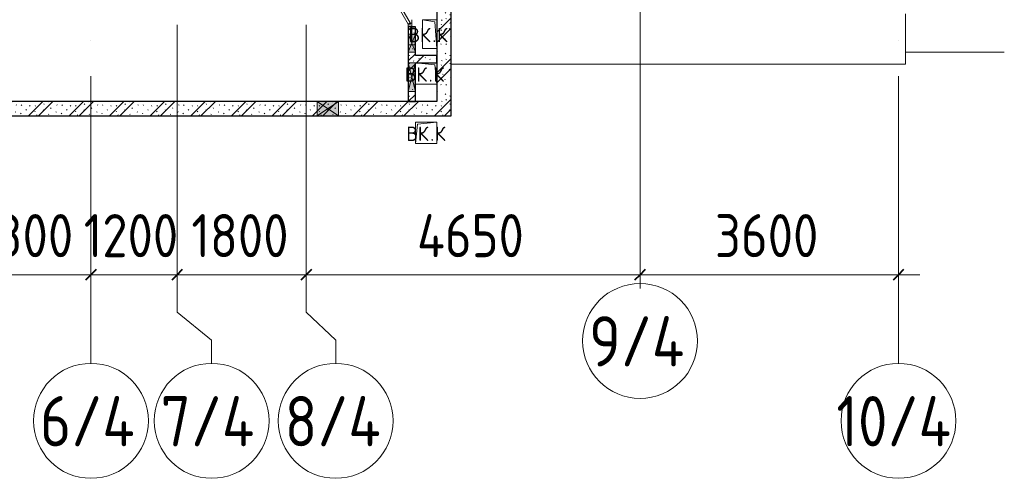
# Model space of a CAD drawing. Header units: millimetres. Extents: x -19737 to 100106, y -4436 to 96517.
# Tile 48 of 59: x 77068 to 90786, y -4436 to 1950. Entities that reach past the tile are written whole.
import ezdxf

# ---------------------------------------------------------------- set-up
doc = ezdxf.new("R2010")
doc.units = ezdxf.units.MM
doc.linetypes.add('3_ Штрих_ 1 х 1 мм', pattern=[400, 200, -200])
doc.linetypes.add('ADSK_Линия сетки', pattern=[5000, 4000, -500, 0, -500])
for name, color, linetype, lineweight in [('A-____-____-DIMS', 7, 'Continuous', 9), ('A-____-____-DIMS-200', 7, 'Continuous', 9), ('A-____-NOTE-TEXT', 7, 'Continuous', 18), ('A-DOOR-____-MCUT', 7, 'Continuous', 9), ('A-DOOR-____-OTLN', 7, 'Continuous', 18), ('A-DOOR-FRAM-MCUT', 7, 'Continuous', 9), ('A-FLOR-____-OTLN', 7, 'Continuous', 18), ('A-GENM-____-OTLN', 7, 'Continuous', 18), ('A-GLAZ-____-MCUT', 7, 'Continuous', 9), ('A-GLAZ-____-OTLN', 7, 'Continuous', 18), ('A-WALL-____-PATT', 7, 'Continuous', 40), ('I-WALL-____-MCUT', 7, 'Continuous', 40), ('M-EQPM-____-OTLN', 7, 'Continuous', 18), ('S-BEAM-____-OTLN', 7, 'Continuous', 18), ('S-GRID-____-IDEN', 7, 'Continuous', 9), ('S-GRID-____-OTLN', 7, 'Continuous', 9)]:
    doc.layers.add(name, color=color, linetype=linetype, lineweight=lineweight)
doc.styles.add('GOST Common', font='GOST_Common.ttf', dxfattribs={"height": 200})
doc.styles.add('GOST Common_1', font='GOST_Common.ttf', dxfattribs={"width": 0.9, "height": 700})
doc.styles.add('GOST Common_3', font='GOST_Common.ttf', dxfattribs={"width": 0.9, "height": 600})
doc.dimstyles.new('ADSK_Основной_3_мм_2', dxfattribs={"dimscale": 304.8, "dimtxt": 603.428998, "dimasz": 0.492126, "dimexe": 0.984252, "dimexo": 0.984252, "dimgap": 0.19685, "dimtad": 1, "dimdec": 0, "dimdsep": 46, "dimtxsty": 'GOST Common_3', "dimblk1": 'OBLIQUE', "dimblk2": 'OBLIQUE', "dimsah": 1, "dimcen": 0.09, "dimdle": 0.984252, "dimazin": 2, "dimtfac": 1, "dimtdec": 4, "dimtix": 1, "dimtmove": 0, "dimatfit": 3, "dimfxl": 1, "dimtvp": 1, "dimtolj": 1, "dimtzin": 0, "dimarcsym": 2})
pattern_1 = [(135, (300.56, 377.28), (-565.6854, 6e-14), [10, -790]), (135, (349.8, 474.73), (-565.6854, 6e-14), [10, -790]), (135, (423.93, 473.06), (-565.6854, 6e-14), [10, -790]), (135, (229.92, 447.9), (-565.6854, 6e-14), [10, -790]), (135, (155.08, 447.9), (-565.6854, 6e-14), [10, -790]), (135, (114.9, 369.03), (-565.6854, 6e-14), [10, -790]), (135, (132.43, 285.8), (-565.6854, 6e-14), [10, -790]), (135, (214.66, 322), (-565.6854, 6e-14), [10, -790]), (135, (198.16, 261.88), (-565.6854, 6e-14), [10, -790]), (135, (45.2, 272.9), (-565.6854, 6e-14), [10, -790]), (135, (42.32, 336.16), (-565.6854, 6e-14), [10, -790]), (135, (92.26, 192.24), (-565.6854, 6e-14), [10, -790]), (135, (7.07, 149.2), (-565.6854, 6e-14), [10, -790]), (135, (80.6, 95.1), (-565.6854, 6e-14), [10, -790]), (135, (79.53, 36.94), (-565.6854, 6e-14), [10, -790]), (135, (153.87, 74.56), (-565.6854, 6e-14), [10, -790]), (135, (228.35, 124.8), (-565.6854, 6e-14), [10, -790]), (135, (279.75, 180.4), (-565.6854, 6e-14), [10, -790]), (135, (282.9, 31.63), (-565.6854, 6e-14), [10, -790]), (135, (377.38, 53.45), (-565.6854, 6e-14), [10, -790]), (135, (352.28, 102.7), (-565.6854, 6e-14), [10, -790]), (135, (354.05, 0), (-565.6854, 6e-14), [10, -790]), (135, (553.23, 16.45), (-565.6854, 6e-14), [10, -790]), (135, (542.38, 63.45), (-565.6854, 6e-14), [10, -790]), (135, (536.58, 239.3), (-565.6854, 6e-14), [10, -790]), (135, (475.85, 203.9), (-565.6854, 6e-14), [10, -790]), (135, (475.85, 316.54), (-565.6854, 6e-14), [10, -790]), (135, (520.8, 408.7), (-565.6854, 6e-14), [10, -790]), (135, (551.1, 470.8), (-565.6854, 6e-14), [10, -790]), (135, (235.25, 537.93), (-565.6854, 6e-14), [10, -790]), (135, (407.25, 547.65), (-565.6854, 6e-14), [10, -790]), (135, (94.5, 558.6), (-565.6854, 6e-14), [10, -790]), (135, (46.4, 532.3), (-565.6854, 6e-14), [10, -790]), (135, (85.56, 465.04), (-565.6854, 6e-14), [10, -790]), (135, (355.53, 181.14), (-565.6854, 6e-14), [10, -790]), (135, (362.23, 243.6), (-565.6854, 6e-14), [10, -790]), (135, (413.45, 344.1), (-565.6854, 6e-14), [10, -790]), (135, (286.3, 273.25), (-565.6854, 6e-14), [10, -790]), (135, (423.02, 263.72), (-565.6854, 6e-14), [10, -790]), (135, (162.94, 190.2), (-565.6854, 6e-14), [10, -790]), (135, (470.25, 120.93), (-565.6854, 6e-14), [10, -790]), (135, (484.48, 9.78), (-565.6854, 6e-14), [10, -790]), (45, (0, 212.13), (-565.6854, 0), []), (45, (212.13, 0), (-565.6854, 0), []), (45, (353.55, 0), (-565.6854, 0), []), (45, (0, 353.55), (-565.6854, 0), [])]

# ---------------------------------------------------------------- blocks, each defined once
blk = doc.blocks.new('АР_Отверстие прямоугольное - ВК_К-3102565-02_К4')
at = {"layer": 'A-GLAZ-____-OTLN', "lineweight": 13, "true_color": 0xf9f9f9}
blk.add_hatch(color=7, dxfattribs=at).paths.add_polyline_path([(-25, 100), (-25, -100), (275, -100), (275, 100)])
at = {"layer": 'A-GLAZ-____-MCUT', "color": 254, "lineweight": 15, "true_color": 0xcccccc}
for p, q in [((-25, 100), (-25, -100)), ((275, 100), (275, -100))]:
    blk.add_line(p, q, dxfattribs=at)
at = {"layer": 'A-GLAZ-____-OTLN', "color": 254, "lineweight": 5, "true_color": 0xcccccc}
for p, q in [((275, 100), (-25, -100)), ((-25, 100), (275, -100))]:
    blk.add_line(p, q, dxfattribs=at)
at = {"layer": 'A-GLAZ-____-OTLN', "color": 254, "lineweight": 13, "true_color": 0xcccccc}
for p, q in [((275, 100), (-25, 100)), ((-25, 100), (-25, -100)), ((275, -100), (275, 100)), ((-25, -100), (275, -100))]:
    blk.add_line(p, q, dxfattribs=at)
blk = doc.blocks.new('АР_Отверстие прямоугольное - ВК_К-4683334-02_К4')
at = {"layer": 'A-GLAZ-____-OTLN', "lineweight": 13, "true_color": 0xf9f9f9}
blk.add_hatch(color=7, dxfattribs=at).paths.add_polyline_path([(325, -50), (325, 50), (-75, 50), (-75, -50)])
at = {"layer": 'A-GLAZ-____-MCUT', "color": 254, "lineweight": 15, "true_color": 0xcccccc}
for p, q in [((-75, 50), (-75, -50)), ((325, 50), (325, -50))]:
    blk.add_line(p, q, dxfattribs=at)
at = {"layer": 'A-GLAZ-____-OTLN', "color": 254, "lineweight": 5, "true_color": 0xcccccc}
for p, q in [((325, 50), (-75, -50)), ((-75, 50), (325, -50))]:
    blk.add_line(p, q, dxfattribs=at)
at = {"layer": 'A-GLAZ-____-OTLN', "color": 254, "lineweight": 13, "true_color": 0xcccccc}
for p, q in [((325, 50), (-75, 50)), ((-75, 50), (-75, -50)), ((325, -50), (325, 50)), ((-75, -50), (325, -50))]:
    blk.add_line(p, q, dxfattribs=at)
blk = doc.blocks.new('АР_Дверь однопольная - 700х2100h_600__ПК-4741242-02_К4')
at = {"layer": 'A-DOOR-____-MCUT', "color": 254, "lineweight": 15, "true_color": 0xcccccc}
for p, q in [((227, 360), (-310, 50)), ((-295, 24), (242, 334)), ((242, 334), (227, 360)), ((-310, 50), (-295, 24))]:
    blk.add_line(p, q, dxfattribs=at)
at = {"layer": 'A-DOOR-____-OTLN', "color": 254, "lineweight": 5, "true_color": 0xcccccc}
for p, q in [((55, 318), (143, 370)), ((67, 297), (55, 318)), ((67, 297), (156, 348)), ((107, 227), (196, 279)), ((201, 354), (158, 329)), ((158, 329), (162, 323)), ((169, 336), (163, 346)), ((181, 290), (177, 297)), ((224, 315), (181, 290)), ((190, 348), (184, 359)), ((192, 296), (198, 285)), ((205, 348), (201, 354)), ((213, 308), (219, 298)), ((220, 322), (224, 315)), ((107, 227), (120, 206)), ((120, 206), (208, 257))]:
    blk.add_line(p, q, dxfattribs=at)
for centre, radius, start, end in [((158, 344), 30, 30, 120), ((158, 344), 4.99, 30, 120), ((193, 283), 4.99, 300, 30), ((193, 283), 30, 300, 30)]:
    blk.add_arc(centre, radius, start, end, dxfattribs=at)
at = {"layer": 'A-DOOR-____-OTLN', "color": 254, "lineweight": 13, "true_color": 0xcccccc}
blk.add_arc((-310, 50), 620, 360, 30, dxfattribs=at)
at = {"layer": 'A-DOOR-FRAM-MCUT', "color": 254, "lineweight": 15, "true_color": 0xcccccc}
for p, q in [((-340, 50), (-350, 50)), ((-340, 0), (-350, 0)), ((-310, 50), (-340, 50)), ((-340, 50), (-340, 0)), ((-340, 0), (-300, 0)), ((-310, 20), (-310, 50)), ((-300, 20), (-310, 20)), ((-300, 0), (-300, 20)), ((310, 20), (300, 20)), ((300, 20), (300, 0)), ((300, 0), (340, 0)), ((340, 50), (310, 50)), ((310, 50), (310, 20)), ((340, 0), (340, 50)), ((340, 50), (350, 50)), ((340, 0), (350, 0))]:
    blk.add_line(p, q, dxfattribs=at)
blk = doc.blocks.new('АР_Перемычка - 100_Уx1_75x5__250-100-4741281-02_К4')
at = {"layer": 'S-BEAM-____-OTLN', "color": 254, "linetype": '3_ Штрих_ 1 х 1 мм', "lineweight": 15, "true_color": 0xdcdcdc}
for p, q in [((-600, 50), (-600, -50)), ((450, 50), (450, -50)), ((-600, 0), (-450, 0)), ((-450, 0), (450, 0))]:
    blk.add_line(p, q, dxfattribs=at)
blk = doc.blocks.new('АР_Отверстие прямоугольное - ВК_К-3786680-02_К4')
at = {"layer": 'A-GLAZ-____-OTLN', "lineweight": 13, "true_color": 0xf9f9f9}
blk.add_hatch(color=7, dxfattribs=at).paths.add_polyline_path([(250, -50), (250, 50), (0, 50), (0, -50), (89, -50)])
at = {"layer": 'A-GLAZ-____-MCUT', "color": 254, "lineweight": 15, "true_color": 0xcccccc}
for p, q in [((0, 50), (0, -50)), ((250, 50), (250, -50))]:
    blk.add_line(p, q, dxfattribs=at)
at = {"layer": 'A-GLAZ-____-OTLN', "color": 254, "lineweight": 5, "true_color": 0xcccccc}
for p, q in [((250, 50), (0, -50)), ((0, 50), (250, -50))]:
    blk.add_line(p, q, dxfattribs=at)
at = {"layer": 'A-GLAZ-____-OTLN', "color": 254, "lineweight": 13, "true_color": 0xcccccc}
for p, q in [((250, 50), (0, 50)), ((0, 50), (0, -50)), ((250, -50), (250, 50)), ((0, -50), (250, -50))]:
    blk.add_line(p, q, dxfattribs=at)
blk = doc.blocks.new('АР_Канал вертикальный прямоугольный - ВК_К-3626523-02_К4')
at = {"layer": 'M-EQPM-____-OTLN', "color": 253, "lineweight": 13, "true_color": 0xaaaaaa}
for p, q in [((-150, 150), (-120, -120)), ((-150, 150), (150, 150)), ((-150, -150), (-150, 150)), ((150, 150), (-150, 150)), ((-150, 150), (-150, -150)), ((150, 150), (150, -150)), ((150, -150), (150, 150)), ((-120, -120), (150, -150)), ((150, -150), (-150, -150)), ((-150, -150), (150, -150))]:
    blk.add_line(p, q, dxfattribs=at)
blk = doc.blocks.new('АР_Канал вертикальный прямоугольный - ВК_К-3626524-02_К4')
at = {"layer": 'A-GENM-____-OTLN', "color": 253, "lineweight": 13, "true_color": 0xaaaaaa}
for p, q in [((-100, 200), (-100, -200)), ((-100, -200), (100, -200))]:
    blk.add_line(p, q, dxfattribs=at)
at = {"layer": 'M-EQPM-____-OTLN', "color": 253, "lineweight": 13, "true_color": 0xaaaaaa}
for p, q in [((-100, 200), (-70, -170)), ((100, 200), (-100, 200)), ((-100, 200), (-100, -200)), ((100, -200), (100, 200)), ((-100, -200), (100, -200)), ((-70, -170), (100, -200))]:
    blk.add_line(p, q, dxfattribs=at)
blk = doc.blocks.new('АР_Канал вертикальный прямоугольный - ВК_К-3289445-02_К4')
at = {"layer": 'A-GENM-____-OTLN', "color": 253, "lineweight": 13, "true_color": 0xaaaaaa}
for p, q in [((-150, -150), (-150, 150)), ((-150, 150), (150, 150))]:
    blk.add_line(p, q, dxfattribs=at)
at = {"layer": 'M-EQPM-____-OTLN', "color": 253, "lineweight": 13, "true_color": 0xaaaaaa}
for p, q in [((-150, -150), (-150, 150)), ((-150, 150), (150, 150)), ((-120, 120), (150, 150)), ((150, 150), (150, -150)), ((-150, -150), (-120, 120)), ((150, -150), (-150, -150))]:
    blk.add_line(p, q, dxfattribs=at)
blk = doc.blocks.new('Наметкина 10_РД_АР_К4_отсоединено_rvt-1-02_К4')
at = {"layer": 'A-WALL-____-PATT', "lineweight": 5, "true_color": 0xcccccc}
h = blk.add_hatch(dxfattribs=at)
h.set_pattern_fill('FP_19', color=254, style=0, pattern_type=2)
h.set_pattern_definition(pattern_1)
h.paths.add_polyline_path([(101075, 810), (101175, 810), (101175, 1850), (101075, 1850), (101075, 950)])
h.paths.add_polyline_path([(101175, 2550), (101175, 2650), (101075, 2650), (101075, 2550)])
h = blk.add_hatch(dxfattribs=at)
h.set_pattern_fill('FP_19', color=254, style=0, pattern_type=2)
h.set_pattern_definition(pattern_1)
h.paths.add_polyline_path([(101675, 810), (101675, 2650), (101475, 2650), (101475, 810)])
h = blk.add_hatch(dxfattribs=at)
h.set_pattern_fill('FP_19', color=254, style=0, pattern_type=2)
h.set_pattern_definition(pattern_1)
h.paths.add_polyline_path([(101175, 1350), (101475, 1350), (101475, 1450), (101175, 1450)])
h = blk.add_hatch(dxfattribs=at)
h.set_pattern_fill('FP_19', color=254, style=0, pattern_type=2)
h.set_pattern_definition(pattern_1)
h.paths.add_polyline_path([(101675, 610), (101675, 810), (94455, 810), (94455, 610), (100105, 610)])
at = {"layer": 'A-FLOR-____-OTLN', "color": 254, "lineweight": 13, "true_color": 0xcccccc}
for p, q in [((108005, 1330), (108005, 2030)), ((101075, 1850), (101075, 1860)), ((108005, 1500), (109380, 1500)), ((101675, 1330), (108005, 1330))]:
    blk.add_line(p, q, dxfattribs=at)
at = {"layer": 'I-WALL-____-MCUT', "color": 254, "lineweight": 30, "true_color": 0xcccccc}
for p, q in [((101475, 2650), (101475, 810)), ((101675, 810), (101675, 2650)), ((101075, 1850), (101075, 1750)), ((101175, 1850), (101075, 1850)), ((101175, 1750), (101175, 1850)), ((101075, 1750), (101075, 1500)), ((101175, 1500), (101175, 1750)), ((101075, 1500), (101075, 1350)), ((101175, 1450), (101175, 1500)), ((101475, 1450), (101175, 1450)), ((101475, 1350), (101475, 1450)), ((101075, 1350), (101075, 950)), ((101175, 950), (101175, 1350)), ((101175, 1350), (101475, 1350)), ((101075, 950), (101075, 810)), ((101175, 810), (101175, 950)), ((99805, 810), (95205, 810)), ((100105, 810), (99805, 810)), ((101475, 810), (100105, 810)), ((101075, 810), (101175, 810)), ((101675, 610), (101675, 810)), ((95205, 610), (99805, 610)), ((99805, 610), (100105, 610)), ((100105, 610), (101675, 610))]:
    blk.add_line(p, q, dxfattribs=at)
at = {"layer": 'A-DOOR-____-OTLN', "color": 254, "lineweight": 13, "true_color": 0xcccccc, "rotation": 89.99999999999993}
blk.add_blockref('АР_Дверь однопольная - 700х2100h_600__ПК-4741242-02_К4', (101125, 2200), dxfattribs=at)
at = {"layer": 'A-GLAZ-____-OTLN', "color": 254, "lineweight": 13, "true_color": 0xcccccc}
for name, p, rotation in [('АР_Отверстие прямоугольное - ВК_К-3786680-02_К4', (101125, 1750), 269.9999999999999), ('АР_Отверстие прямоугольное - ВК_К-4683334-02_К4', (101125, 1275), 269.9999999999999), ('АР_Отверстие прямоугольное - ВК_К-3102565-02_К4', (100080, 710), 180)]:
    blk.add_blockref(name, p, dxfattribs=dict(at, rotation=rotation))
at = {"layer": 'M-EQPM-____-OTLN', "color": 253, "lineweight": 5, "true_color": 0xaaaaaa, "rotation": 180}
for name, p in [('АР_Канал вертикальный прямоугольный - ВК_К-3626524-02_К4', (101375, 1750)), ('АР_Канал вертикальный прямоугольный - ВК_К-3626523-02_К4', (101325, 1200))]:
    blk.add_blockref(name, p, dxfattribs=at)
at = {"layer": 'M-EQPM-____-OTLN', "color": 253, "lineweight": 5, "true_color": 0xaaaaaa}
blk.add_blockref('АР_Канал вертикальный прямоугольный - ВК_К-3289445-02_К4', (101325, 375), dxfattribs=at)
at = {"layer": 'S-BEAM-____-OTLN', "color": 254, "lineweight": 13, "true_color": 0xcccccc, "rotation": 89.99999999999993}
blk.add_blockref('АР_Перемычка - 100_Уx1_75x5__250-100-4741281-02_К4', (101125, 2200), dxfattribs=at)
at = {"layer": 'A-____-NOTE-TEXT', "color": 253, "lineweight": 5, "true_color": 0xaaaaaa, "char_height": 200, "attachment_point": 1, "style": 'GOST Common'}
for s, insert, width in [('ВК', (101080, 1837), 400.84), ('\\fGOST Common|b0|i0|c204|p34|;К', (101477, 1837), 192.4), ('\\fGOST Common|b0|i0|c204|p34|;.', (101411, 1837), 80.17), ('ВК', (101030, 1287), 400.84), ('\\fGOST Common|b0|i0|c204|p34|;К', (101427, 1287), 192.4), ('\\fGOST Common|b0|i0|c204|p34|;.', (101361, 1287), 80.17), ('ВК', (101050, 462), 400.84), ('\\fGOST Common|b0|i0|c204|p34|;К', (101447, 462), 192.4), ('\\fGOST Common|b0|i0|c204|p34|;.', (101381, 462), 80.17)]:
    blk.add_mtext(s, dxfattribs=dict(at, insert=insert, width=width))
blk = doc.blocks.new('Ось сетки - Круг_Ø8 мм-6577-02_К4')
at = {"layer": 'S-GRID-____-IDEN', "color": 253, "true_color": 0xaaaaaa}
for start, end in [(360, 180), (180, 360)]:
    blk.add_arc((0, 0), 4, start, end, dxfattribs=at)
blk = doc.blocks.new('DIMBLOCK47-02_К4')
at = {"layer": 'A-____-____-DIMS-200', "color": 8, "true_color": 0x808080}
for p, q in [((76261, -1795), (76261, -1301)), ((78061, -1795), (78061, -1301)), ((76261, -1601), (78061, -1601)), ((76261, -1601), (76261, -1795)), ((78061, -1601), (78061, -1795))]:
    blk.add_line(p, q, dxfattribs=at)
at = {"layer": 'A-____-____-DIMS-200', "color": 8, "lineweight": 40, "true_color": 0x808080}
for p, q in [((76261, -1601), (76186, -1676)), ((76261, -1601), (76336, -1526)), ((78061, -1601), (77986, -1676)), ((78061, -1601), (78136, -1526))]:
    blk.add_line(p, q, dxfattribs=at)
at = {"layer": 'A-____-____-DIMS-200', "color": 0, "insert": (76461, -757), "char_height": 600, "width": 1681.42, "attachment_point": 1, "line_spacing_factor": 1.022761, "style": 'GOST Common_3'}
blk.add_mtext('1800', dxfattribs=at)
blk = doc.blocks.new('_Oblique')
at = {"color": 0, "linetype": 'ByBlock', "lineweight": -2}
blk.add_line((-0.5, -0.5), (0.5, 0.5), dxfattribs=at)
blk = doc.blocks.new('DIMBLOCK48-02_К4')
at = {"layer": 'A-____-____-DIMS-200', "color": 8, "true_color": 0x808080}
for p, q in [((78061, -1795), (78061, -1301)), ((79261, -1795), (79261, -1301)), ((78061, -1601), (79261, -1601)), ((78061, -1601), (78061, -1795)), ((79261, -1601), (79261, -1795))]:
    blk.add_line(p, q, dxfattribs=at)
at = {"layer": 'A-____-____-DIMS-200', "color": 8, "lineweight": 40, "true_color": 0x808080}
for p, q in [((78061, -1601), (77986, -1676)), ((78061, -1601), (78136, -1526)), ((79261, -1601), (79186, -1676)), ((79261, -1601), (79336, -1526))]:
    blk.add_line(p, q, dxfattribs=at)
at = {"layer": 'A-____-____-DIMS-200', "color": 0, "insert": (77961, -757), "char_height": 600, "width": 1681.42, "attachment_point": 1, "line_spacing_factor": 1.022761, "style": 'GOST Common_3'}
blk.add_mtext('1200', dxfattribs=at)
blk = doc.blocks.new('DIMBLOCK49-02_К4')
at = {"layer": 'A-____-____-DIMS-200', "color": 8, "true_color": 0x808080}
for p, q in [((79261, -1795), (79261, -1301)), ((81061, -1795), (81061, -1301)), ((79261, -1601), (81061, -1601)), ((79261, -1601), (79261, -1795)), ((81061, -1601), (81061, -1795))]:
    blk.add_line(p, q, dxfattribs=at)
at = {"layer": 'A-____-____-DIMS-200', "color": 8, "lineweight": 40, "true_color": 0x808080}
for p, q in [((79261, -1601), (79186, -1676)), ((79261, -1601), (79336, -1526)), ((81061, -1601), (80986, -1676)), ((81061, -1601), (81136, -1526))]:
    blk.add_line(p, q, dxfattribs=at)
at = {"layer": 'A-____-____-DIMS-200', "color": 0, "insert": (79461, -757), "char_height": 600, "width": 1681.42, "attachment_point": 1, "line_spacing_factor": 1.022761, "style": 'GOST Common_3'}
blk.add_mtext('1800', dxfattribs=at)
blk = doc.blocks.new('DIMBLOCK50-02_К4')
at = {"layer": 'A-____-____-DIMS-200', "color": 8, "true_color": 0x808080}
for p, q in [((81061, -1795), (81061, -1301)), ((85711, -1795), (85711, -1301)), ((81061, -1601), (85711, -1601)), ((81061, -1601), (81061, -1795)), ((85711, -1601), (85711, -1795))]:
    blk.add_line(p, q, dxfattribs=at)
at = {"layer": 'A-____-____-DIMS-200', "color": 8, "lineweight": 40, "true_color": 0x808080}
for p, q in [((81061, -1601), (80986, -1676)), ((81061, -1601), (81136, -1526)), ((85711, -1601), (85636, -1676)), ((85711, -1601), (85786, -1526))]:
    blk.add_line(p, q, dxfattribs=at)
at = {"layer": 'A-____-____-DIMS-200', "color": 0, "insert": (82604, -757), "char_height": 600, "width": 1877.79, "attachment_point": 1, "line_spacing_factor": 1.022761, "style": 'GOST Common_3'}
blk.add_mtext('4650', dxfattribs=at)
blk = doc.blocks.new('DIMBLOCK51-02_К4')
at = {"layer": 'A-____-____-DIMS-200', "color": 8, "true_color": 0x808080}
for p, q in [((85711, -1795), (85711, -1301)), ((89311, -1795), (89311, -1301)), ((85711, -1601), (89611, -1601)), ((85711, -1601), (85711, -1795)), ((89311, -1601), (89311, -1795))]:
    blk.add_line(p, q, dxfattribs=at)
at = {"layer": 'A-____-____-DIMS-200', "color": 8, "lineweight": 40, "true_color": 0x808080}
for p, q in [((85711, -1601), (85636, -1676)), ((85711, -1601), (85786, -1526)), ((89311, -1601), (89236, -1676)), ((89311, -1601), (89386, -1526))]:
    blk.add_line(p, q, dxfattribs=at)
at = {"layer": 'A-____-____-DIMS-200', "color": 0, "insert": (86754, -757), "char_height": 600, "width": 1816.42, "attachment_point": 1, "line_spacing_factor": 1.022761, "style": 'GOST Common_3'}
blk.add_mtext('3600', dxfattribs=at)

msp = doc.modelspace()

# ---------------------------------------------------------------- linework, layer by layer
at = {"layer": 'S-GRID-____-OTLN', "color": 253, "linetype": 'ADSK_Линия сетки', "true_color": 0xaaaaaa}
for p, q in [((85711.2, -1723.5), (85711.2, 28821.2)), ((78061.2, -2836.1), (78061.2, 27708.6)), ((79261.2, -2121.2), (79261.2, 27708.6)), ((81061.2, -2121.2), (81061.2, 27708.6)), ((89311.2, -2836.1), (89311.2, 27708.6))]:
    msp.add_line(p, q, dxfattribs=at)
at = {"layer": 'S-GRID-____-OTLN', "color": 253, "true_color": 0xaaaaaa}
for p, q in [((79261.2, -2121.2), (79742.2, -2514.6)), ((81061.2, -2121.2), (81470.5, -2514.6)), ((79742.2, -2514.6), (79742.2, -2836.1)), ((81470.5, -2514.6), (81470.5, -2836.1))]:
    msp.add_line(p, q, dxfattribs=at)

# ---------------------------------------------------------------- block references
at = {"lineweight": 5}
msp.add_blockref('Наметкина 10_РД_АР_К4_отсоединено_rvt-1-02_К4', (-18594.1, 0), dxfattribs=at)
at = {"layer": 'S-GRID-____-IDEN', "color": 253, "true_color": 0xaaaaaa, "xscale": 199.9999999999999, "yscale": 199.9999999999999, "zscale": 199.9999999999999}
for p in [(85711.2, -2523.5), (78061.2, -3636.1), (79742.2, -3636.1), (81470.5, -3636.1), (89311.2, -3636.1)]:
    msp.add_blockref('Ось сетки - Круг_Ø8 мм-6577-02_К4', p, dxfattribs=at)

# ---------------------------------------------------------------- texts
at = {"layer": 'S-GRID-____-IDEN', "color": 253, "true_color": 0xaaaaaa, "char_height": 700, "attachment_point": 1, "style": 'GOST Common_1'}
for s, insert, width in [('9/4', (85001.2, -2178.4), 1717.215), ('6/4', (77351.2, -3291.1), 1717.215), ('7/4', (79032.2, -3291.1), 1717.215), ('8/4', (80760.5, -3291.1), 1717.215), ('10/4', (88446.4, -3291.1), 2092.404)]:
    msp.add_mtext(s, dxfattribs=dict(at, insert=insert, width=width))

# ---------------------------------------------------------------- dimensions: what is measured, and where the dimension line sits
at = {"layer": 'A-____-____-DIMS', "color": 8, "true_color": 0x808080}
for base, p1, p2, override, picture, middle in [((78061.2, -1600.8), (76261.2, -1494.8), (78061.2, -1494.8), {"dimpost": '<>', "dimfxl": 1800}, 'DIMBLOCK47-02_К4', (77161.2, -1240.8)), ((79261.2, -1600.8), (78061.2, -1494.8), (79261.2, -1494.8), {"dimpost": '<>', "dimfxl": 1200}, 'DIMBLOCK48-02_К4', (78661.2, -1240.8)), ((81061.2, -1600.8), (79261.2, -1494.8), (81061.2, -1494.8), {"dimpost": '<>', "dimfxl": 1800}, 'DIMBLOCK49-02_К4', (80161.2, -1240.8)), ((85711.2, -1600.8), (81061.2, -1494.8), (85711.2, -1494.8), {"dimpost": '<>', "dimfxl": 4650}, 'DIMBLOCK50-02_К4', (83386.2, -1240.8)), ((89311.2, -1600.8), (85711.2, -1494.8), (89311.2, -1494.8), {"dimpost": '<>', "dimfxl": 3600}, 'DIMBLOCK51-02_К4', (87511.2, -1240.8))]:
    dim = msp.add_linear_dim(base=base, p1=p1, p2=p2, dimstyle='ADSK_Основной_3_мм_2', override=override, dxfattribs=at)
    dim.commit()
    dim.dimension.update_dxf_attribs({"geometry": picture, "text_midpoint": middle})

doc.saveas('drawing.dxf')
